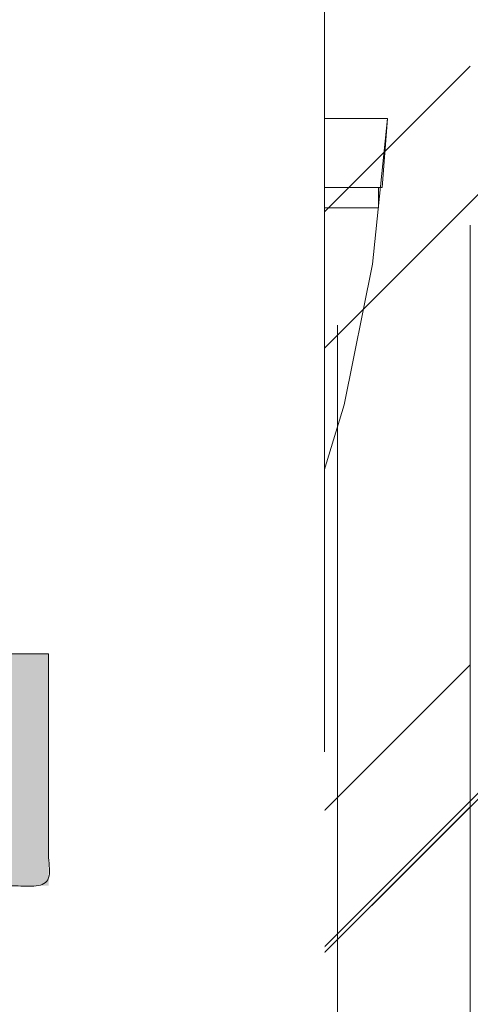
# Model space of a CAD drawing. Header units: inches. Extents: x -416 to -272, y -73 to 47.
# Tile 149 of 206: x -279.134 to -278.465, y -23.25 to -21.788. Entities that reach past the tile are written whole.
import ezdxf

# ---------------------------------------------------------------- set-up
doc = ezdxf.new("R2010")
doc.units = ezdxf.units.IN
doc.header["$LTSCALE"] = 32
doc.header["$MEASUREMENT"] = 0
doc.linetypes.add('Dash Style-1', pattern=[0.083328, 0.041656, -0.041672])
for name, color, linetype, lineweight in [('Black', 7, 'Continuous', 18), ('DashLine', 7, 'Continuous', 13), ('DashLineFill', 7, 'Dash Style-1', 13), ('Drawing', 7, 'Continuous', 18), ('Metal-DeskStructure', 7, 'Continuous', 13), ('None', 7, 'Continuous', 18), ('SolidLine', 7, 'Continuous', 15), ('Wood_1-H', 7, 'Continuous', 13)]:
    doc.layers.add(name, color=color, linetype=linetype, lineweight=lineweight)
pattern_1 = [(45, (0, 0), (-1.61301565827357, 1.935715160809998), []), (45, (-1.0608, 1.0608), (-0.4723460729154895, 0.4167612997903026), [])]

# ---------------------------------------------------------------- blocks, each defined once
blk = doc.blocks.new('1BRPFY-Leg_Plate (2D)')
at = {"layer": 'DashLineFill', "linetype": 'Continuous', "lineweight": 13}
h = blk.add_hatch(dxfattribs=at)
h.set_pattern_fill('Steel', color=253, style=0, pattern_type=2)
h.set_pattern_definition(pattern_1)
edge = h.paths.add_edge_path()
edge.add_arc((-1.704724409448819, 1.704724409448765), 0.1259842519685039, 90, 180, ccw=False)
edge.add_line((-1.704724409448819, 1.830708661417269), (1.704724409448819, 1.830708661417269))
edge.add_arc((1.704724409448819, 1.704724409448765), 0.1259842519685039, 0, 90, ccw=False)
edge.add_line((1.830708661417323, 1.704724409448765), (1.830708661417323, -1.704724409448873))
edge.add_arc((1.704724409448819, -1.704724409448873), 0.125984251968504, -89.99999999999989, 1.1368683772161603e-13, ccw=False)
edge.add_line((1.704724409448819, -1.830708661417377), (-1.704724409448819, -1.830708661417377))
edge.add_arc((-1.704724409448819, -1.704724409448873), 0.125984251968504, 180, 269.99999999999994, ccw=False)
edge.add_line((-1.830708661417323, -1.704724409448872), (-1.830708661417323, 1.704724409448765))
at = {"layer": 'DashLineFill', "flags": 128}
blk.add_lwpolyline([(-1.830708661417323, 1.704724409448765, -0.414213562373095), (-1.704724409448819, 1.830708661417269), (1.704724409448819, 1.830708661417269, -0.414213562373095), (1.830708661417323, 1.704724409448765), (1.830708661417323, -1.704724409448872, -0.414213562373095), (1.704724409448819, -1.830708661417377), (-1.704724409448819, -1.830708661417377, -0.414213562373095), (-1.830708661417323, -1.704724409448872)], format="xyb", close=True, dxfattribs=at)
blk = doc.blocks.new('1BRPX8-Util_Bkt_Lg-F (2D)')
at = {"layer": 'DashLineFill', "linetype": 'Continuous', "lineweight": 13}
h = blk.add_hatch(dxfattribs=at)
h.set_pattern_fill('Steel', color=253, style=0, pattern_type=2)
h.set_pattern_definition(pattern_1)
edge = h.paths.add_edge_path()
edge.add_line((-4.468503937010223, 7.539370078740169), (-2.421259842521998, 7.539370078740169))
edge.add_line((-2.421259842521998, 7.539370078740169), (-2.421259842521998, 7.917322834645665))
edge.add_arc((-2.303149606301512, 7.91732283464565), 0.1181102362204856, 90.0000000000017, 179.9999999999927, ccw=False)
edge.add_line((-2.303149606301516, 8.035433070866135), (2.303149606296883, 8.035433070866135))
edge.add_arc((2.30314960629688, 7.917322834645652), 0.1181102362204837, 6.423306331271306e-12, 89.99999999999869, ccw=False)
edge.add_line((2.421259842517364, 7.917322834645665), (2.421259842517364, 7.539370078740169))
edge.add_line((2.421259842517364, 7.539370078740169), (4.46850393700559, 7.539370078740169))
edge.add_line((4.46850393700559, 7.539370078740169), (4.46850393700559, 7.405511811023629))
edge.add_line((4.46850393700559, 7.405511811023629), (3.129921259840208, 7.405511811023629))
edge.add_line((3.129921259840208, 7.405511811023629), (3.129921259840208, -2.011811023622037))
edge.add_line((3.129921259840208, -2.011811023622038), (4.46850393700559, -2.011811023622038))
edge.add_line((4.46850393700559, -2.011811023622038), (4.46850393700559, -2.145669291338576))
edge.add_line((4.46850393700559, -2.145669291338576), (2.421259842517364, -2.145669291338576))
edge.add_line((2.421259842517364, -2.145669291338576), (2.421259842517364, -2.523622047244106))
edge.add_arc((2.303149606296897, -2.523622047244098), 0.1181102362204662, 269.9999999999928, 359.9999999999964, ccw=False)
edge.add_line((2.303149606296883, -2.641732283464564), (-2.303149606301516, -2.641732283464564))
edge.add_arc((-2.303149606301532, -2.523622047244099), 0.1181102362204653, 180.0000000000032, 270.0000000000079, ccw=False)
edge.add_line((-2.421259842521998, -2.523622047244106), (-2.421259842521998, -2.145669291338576))
edge.add_line((-2.421259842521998, -2.145669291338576), (-4.468503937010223, -2.145669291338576))
edge.add_line((-4.468503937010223, -2.145669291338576), (-4.468503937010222, -2.011811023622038))
edge.add_line((-4.468503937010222, -2.011811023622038), (-3.129921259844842, -2.011811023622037))
edge.add_line((-3.129921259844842, -2.011811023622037), (-3.129921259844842, 7.405511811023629))
edge.add_line((-3.129921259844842, 7.405511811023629), (-4.468503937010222, 7.405511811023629))
edge.add_line((-4.468503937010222, 7.405511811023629), (-4.468503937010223, 7.539370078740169))
blk = doc.blocks.new('Slate-LegBrace (2D)')
at = {"layer": 'DashLineFill', "linetype": 'Continuous', "lineweight": 13}
h = blk.add_hatch(dxfattribs=at)
h.set_pattern_fill('Steel', color=253, style=0, pattern_type=2)
h.set_pattern_definition(pattern_1)
h.paths.add_polyline_path([(1.477721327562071, -0.2676096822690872), (1.477721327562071, -0.2375137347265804), (1.672015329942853, -0.2375137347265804), (1.672015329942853, -0.02575645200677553), (1.675765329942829, -0.02575645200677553), (1.675765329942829, 0.7034311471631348), (1.734820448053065, 0.762486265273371), (1.929210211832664, 0.762486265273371), (1.988265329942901, 0.7034311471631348), (1.988265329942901, -0.02575645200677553), (1.992015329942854, -0.02575645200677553), (1.992015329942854, -0.2375137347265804), (2.186309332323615, -0.2375137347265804), (2.186309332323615, -0.2676096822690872)])
h = blk.add_hatch(dxfattribs=at)
h.set_pattern_fill('Steel', color=253, style=0, pattern_type=2)
h.set_pattern_definition(pattern_1)
edge = h.paths.add_edge_path()
edge.add_line((-2.199587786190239, -0.1351515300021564), (-1.374775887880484, -0.1351515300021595))
edge.add_arc((3.774758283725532e-15, -0.01355418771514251), 1.380142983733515, 185.0545920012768, 354.9454079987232)
edge.add_line((1.374775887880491, -0.13515153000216), (2.199718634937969, -0.1351515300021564))
edge.add_arc((6.542437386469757e-05, -0.01705725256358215), 2.202821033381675, 183.0731271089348, 356.92687289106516, ccw=False)
h = blk.add_hatch(dxfattribs=at)
h.set_pattern_fill('Steel', color=253, style=0, pattern_type=2)
h.set_pattern_definition(pattern_1)
edge = h.paths.add_edge_path()
edge.add_line((2.191696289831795, -0.2375138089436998), (1.463739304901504, -0.2375137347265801))
edge.add_arc((-6.542437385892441e-05, -0.01704129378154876), 1.480314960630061, 188.5652811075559, 351.4347188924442, ccw=False)
edge.add_line((-1.463870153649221, -0.2375137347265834), (-2.191827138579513, -0.2375138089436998))
edge.add_line((-2.191827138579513, -0.2375138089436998), (-2.199718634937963, -0.1351515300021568))
edge.add_line((-2.199718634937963, -0.1351515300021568), (-1.374775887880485, -0.1351515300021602))
edge.add_arc((2.886579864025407e-15, -0.01355418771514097), 1.380142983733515, 185.0545920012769, 354.9454079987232)
edge.add_line((1.37477588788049, -0.1351515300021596), (2.199587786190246, -0.1351515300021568))
edge.add_line((2.199587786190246, -0.1351515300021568), (2.191696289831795, -0.2375138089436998))
h = blk.add_hatch(dxfattribs=at)
h.set_pattern_fill('Steel', color=253, style=0, pattern_type=2)
h.set_pattern_definition(pattern_1)
h.paths.add_polyline_path([(1.738774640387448, -0.9363963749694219), (1.747067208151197, -0.9368037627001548), (1.755279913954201, -0.9380220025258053), (1.763333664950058, -0.940039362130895), (1.771150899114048, -0.9428364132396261), (1.778656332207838, -0.9463862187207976), (1.785777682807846, -0.9506545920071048), (1.79244636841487, -0.9556004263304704), (1.798598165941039, -0.9611760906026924), (1.804173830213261, -0.9673278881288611), (1.809119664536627, -0.9739965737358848), (1.813388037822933, -0.9811179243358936), (1.816937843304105, -0.9886233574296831), (1.819734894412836, -0.9964405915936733), (1.821752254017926, -1.00449434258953), (1.822970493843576, -1.012707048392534), (1.823377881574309, -1.020999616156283), (1.822970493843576, -1.029292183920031), (1.821752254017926, -1.037504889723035), (1.819734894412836, -1.045558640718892), (1.816937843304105, -1.053375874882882), (1.813388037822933, -1.060881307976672), (1.809119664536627, -1.06800265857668), (1.804173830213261, -1.074671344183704), (1.798598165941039, -1.080823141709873), (1.79244636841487, -1.086398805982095), (1.785777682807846, -1.09134464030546), (1.778656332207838, -1.095613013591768), (1.771150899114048, -1.099162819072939), (1.763333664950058, -1.10195987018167), (1.755279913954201, -1.10397722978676), (1.747067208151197, -1.10519546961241), (1.738774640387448, -1.105602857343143), (1.7304820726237, -1.10519546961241), (1.722269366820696, -1.10397722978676), (1.714215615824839, -1.10195987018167), (1.706398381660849, -1.099162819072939), (1.698892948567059, -1.095613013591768), (1.691771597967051, -1.09134464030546), (1.685102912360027, -1.086398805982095), (1.678951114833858, -1.080823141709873), (1.673375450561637, -1.074671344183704), (1.668429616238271, -1.06800265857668), (1.664161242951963, -1.060881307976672), (1.660611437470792, -1.053375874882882), (1.657814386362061, -1.045558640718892), (1.655797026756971, -1.037504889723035), (1.654578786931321, -1.029292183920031), (1.654171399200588, -1.020999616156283), (1.654578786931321, -1.012707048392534), (1.655797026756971, -1.00449434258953), (1.657814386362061, -0.9964405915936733), (1.660611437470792, -0.9886233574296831), (1.664161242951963, -0.9811179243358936), (1.668429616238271, -0.9739965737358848), (1.673375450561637, -0.9673278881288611), (1.678951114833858, -0.9611760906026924), (1.685102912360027, -0.9556004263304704), (1.691771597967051, -0.9506545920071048), (1.698892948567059, -0.9463862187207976), (1.706398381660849, -0.9428364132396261), (1.714215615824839, -0.940039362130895), (1.722269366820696, -0.9380220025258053), (1.7304820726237, -0.9368037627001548)])
at = {"layer": 'DashLineFill', "flags": 128}
for points in [[(1.477721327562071, -0.2676096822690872), (1.477721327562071, -0.2375137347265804), (1.672015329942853, -0.2375137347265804), (1.672015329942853, -0.02575645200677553), (1.675765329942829, -0.02575645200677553), (1.675765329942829, 0.7034311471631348), (1.734820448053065, 0.762486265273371), (1.929210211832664, 0.762486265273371), (1.988265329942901, 0.7034311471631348), (1.988265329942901, -0.02575645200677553), (1.992015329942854, -0.02575645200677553), (1.992015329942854, -0.2375137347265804), (2.186309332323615, -0.2375137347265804), (2.186309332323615, -0.2676096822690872)], [(1.738774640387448, -0.9363963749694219), (1.747067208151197, -0.9368037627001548), (1.755279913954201, -0.9380220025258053), (1.763333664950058, -0.940039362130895), (1.771150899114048, -0.9428364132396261), (1.778656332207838, -0.9463862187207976), (1.785777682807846, -0.9506545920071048), (1.79244636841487, -0.9556004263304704), (1.798598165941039, -0.9611760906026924), (1.804173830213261, -0.9673278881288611), (1.809119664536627, -0.9739965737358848), (1.813388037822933, -0.9811179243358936), (1.816937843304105, -0.9886233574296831), (1.819734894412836, -0.9964405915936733), (1.821752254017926, -1.00449434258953), (1.822970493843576, -1.012707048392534), (1.823377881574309, -1.020999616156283), (1.822970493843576, -1.029292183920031), (1.821752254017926, -1.037504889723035), (1.819734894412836, -1.045558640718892), (1.816937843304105, -1.053375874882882), (1.813388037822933, -1.060881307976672), (1.809119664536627, -1.06800265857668), (1.804173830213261, -1.074671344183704), (1.798598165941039, -1.080823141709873), (1.79244636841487, -1.086398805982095), (1.785777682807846, -1.09134464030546), (1.778656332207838, -1.095613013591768), (1.771150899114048, -1.099162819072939), (1.763333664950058, -1.10195987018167), (1.755279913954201, -1.10397722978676), (1.747067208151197, -1.10519546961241), (1.738774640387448, -1.105602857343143), (1.7304820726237, -1.10519546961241), (1.722269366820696, -1.10397722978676), (1.714215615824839, -1.10195987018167), (1.706398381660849, -1.099162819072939), (1.698892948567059, -1.095613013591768), (1.691771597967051, -1.09134464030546), (1.685102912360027, -1.086398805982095), (1.678951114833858, -1.080823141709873), (1.673375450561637, -1.074671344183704), (1.668429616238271, -1.06800265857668), (1.664161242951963, -1.060881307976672), (1.660611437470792, -1.053375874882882), (1.657814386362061, -1.045558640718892), (1.655797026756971, -1.037504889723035), (1.654578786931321, -1.029292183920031), (1.654171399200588, -1.020999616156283), (1.654578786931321, -1.012707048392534), (1.655797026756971, -1.00449434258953), (1.657814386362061, -0.9964405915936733), (1.660611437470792, -0.9886233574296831), (1.664161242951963, -0.9811179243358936), (1.668429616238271, -0.9739965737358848), (1.673375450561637, -0.9673278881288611), (1.678951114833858, -0.9611760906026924), (1.685102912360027, -0.9556004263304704), (1.691771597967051, -0.9506545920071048), (1.698892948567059, -0.9463862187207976), (1.706398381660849, -0.9428364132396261), (1.714215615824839, -0.940039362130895), (1.722269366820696, -0.9380220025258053), (1.7304820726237, -0.9368037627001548)]]:
    blk.add_lwpolyline(points, close=True, dxfattribs=at)
for points in [[(2.191696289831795, -0.2375138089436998), (1.463739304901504, -0.2375137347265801, -0.860662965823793), (-1.463870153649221, -0.2375137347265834), (-2.191827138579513, -0.2375138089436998), (-2.199718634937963, -0.1351515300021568), (-1.374775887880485, -0.1351515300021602, 0.9154551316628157), (1.37477588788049, -0.1351515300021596), (2.199587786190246, -0.1351515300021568)], [(-2.199587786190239, -0.1351515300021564), (-1.374775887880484, -0.1351515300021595, 0.9154551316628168), (1.374775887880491, -0.13515153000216), (2.199718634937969, -0.1351515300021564, -0.9477524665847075)]]:
    blk.add_lwpolyline(points, format="xyb", close=True, dxfattribs=at)
blk = doc.blocks.new('TLLegSleeve (2D)')
at = {"layer": 'DashLineFill', "linetype": 'Continuous', "lineweight": 13}
h = blk.add_hatch(dxfattribs=at)
h.set_pattern_fill('Steel', color=253, style=0, pattern_type=2)
h.set_pattern_definition(pattern_1)
edge = h.paths.add_edge_path()
edge.add_line((1.08267716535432, 1.402343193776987), (1.08267716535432, 2.913385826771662))
edge.add_arc((-1.707523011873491e-13, 2.913385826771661), 1.08267716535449, 4.479377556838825e-14, 180)
edge.add_line((-1.082677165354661, 2.913385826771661), (-1.08267716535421, 1.402343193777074))
edge.add_arc((-1.332267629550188e-15, 2.886579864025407e-15), 1.771653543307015, 127.6698869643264, 412.330113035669)
edge.add_line((1.08267716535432, 1.402343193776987), (1.08267716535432, 1.402343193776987))
edge = h.paths.add_edge_path()
edge.add_arc((1.665334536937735e-15, 2.91338582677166), 0.7480314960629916, 0, 180, ccw=False)
edge.add_arc((1.665334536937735e-15, 2.91338582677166), 0.7480314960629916, 180, 360, ccw=False)
edge = h.paths.add_edge_path()
edge.add_arc((-1.723066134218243e-13, 9.149983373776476e-17), 1.437007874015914, 0, 180, ccw=False)
edge.add_arc((-1.723066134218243e-13, 5.70119602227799e-16), 1.437007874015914, 180, 360, ccw=False)
at = {"layer": 'DashLineFill', "flags": 128}
blk.add_lwpolyline([(1.08267716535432, 1.402343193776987), (1.08267716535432, 2.913385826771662, 0.9999999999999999), (-1.082677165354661, 2.913385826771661), (-1.08267716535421, 1.402343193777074, 2.931618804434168), (1.08267716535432, 1.402343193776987)], format="xyb", close=True, dxfattribs=at)
blk = doc.blocks.new('Group-47')
at = {"layer": 'SolidLine', "flags": 128}
blk.add_lwpolyline([(61.27952755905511, -8.30708661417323, -0.414213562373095), (62.99212598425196, -6.594488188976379, -0.414213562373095), (64.70472440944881, -8.30708661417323, -0.414213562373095), (62.99212598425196, -10.01968503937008, -0.414213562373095)], format="xyb", close=True, dxfattribs=at)
at = {"layer": 'Wood_1-H', "color": 7}
for name in ['1BRPX8-Util_Bkt_Lg-F (2D)', 'TLLegSleeve (2D)', 'Slate-LegBrace (2D)', '1BRPFY-Leg_Plate (2D)']:
    blk.add_blockref(name, (62.99212598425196, -8.30708661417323), dxfattribs=at)
blk = doc.blocks.new('Group-50')
at = {"layer": 'DashLineFill', "linetype": 'Continuous', "lineweight": 13}
h = blk.add_hatch(dxfattribs=at)
h.set_pattern_fill('Steel', color=253, style=0, pattern_type=2)
h.set_pattern_definition(pattern_1)
h.paths.add_polyline_path([(-2.066929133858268, 1.397637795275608), (2.066929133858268, 1.397637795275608), (2.066929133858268, 0.1377952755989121), (2.106299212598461, 0.1377952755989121), (2.106299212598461, -0.1377952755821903), (2.066929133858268, -0.1377952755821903), (2.066929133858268, -5.275590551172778), (2.106299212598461, -5.275590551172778), (2.106299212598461, -5.55118110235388), (2.066929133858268, -5.55118110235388), (2.066929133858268, -5.82677165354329), (-2.066929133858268, -5.82677165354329), (-2.066929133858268, -5.55118110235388), (-2.106299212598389, -5.55118110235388), (-2.106299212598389, -5.275590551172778), (-2.066929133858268, -5.275590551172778), (-2.066929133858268, -0.1377952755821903), (-2.106299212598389, -0.1377952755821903), (-2.106299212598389, 0.1377952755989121), (-2.066929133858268, 0.1377952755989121)])
at = {"layer": 'DashLineFill', "flags": 128}
blk.add_lwpolyline([(-2.066929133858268, 1.397637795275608), (2.066929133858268, 1.397637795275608), (2.066929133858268, 0.1377952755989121), (2.106299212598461, 0.1377952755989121), (2.106299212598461, -0.1377952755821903), (2.066929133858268, -0.1377952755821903), (2.066929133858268, -5.275590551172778), (2.106299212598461, -5.275590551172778), (2.106299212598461, -5.55118110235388), (2.066929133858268, -5.55118110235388), (2.066929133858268, -5.82677165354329), (-2.066929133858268, -5.82677165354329), (-2.066929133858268, -5.55118110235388), (-2.106299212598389, -5.55118110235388), (-2.106299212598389, -5.275590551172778), (-2.066929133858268, -5.275590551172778), (-2.066929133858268, -0.1377952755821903), (-2.106299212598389, -0.1377952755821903), (-2.106299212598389, 0.1377952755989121), (-2.066929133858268, 0.1377952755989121)], close=True, dxfattribs=at)
blk = doc.blocks.new('TL14_upper_leg (2D)')
at = {"layer": 'DashLine', "color": 7}
blk.add_blockref('Group-50', (0, 0), dxfattribs=at)
blk = doc.blocks.new('1BRPT9-Bracket (2D)')
at = {"layer": 'DashLineFill', "linetype": 'Continuous', "lineweight": 13}
h = blk.add_hatch(dxfattribs=at)
h.set_pattern_fill('Steel', color=253, style=0, pattern_type=2)
h.set_pattern_definition(pattern_1)
edge = h.paths.add_edge_path()
edge.add_line((-2.32206875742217, -8.74015748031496), (-2.32206875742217, 8.740157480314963))
edge.add_line((-2.32206875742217, 8.740157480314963), (1.677931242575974, 8.740157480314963))
edge.add_arc((1.677931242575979, 8.488188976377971), 0.2519685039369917, -3.979039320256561e-12, 90.0000000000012, ccw=False)
edge.add_line((1.929899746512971, 8.488188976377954), (1.929899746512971, 7.480314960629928))
edge.add_line((1.929899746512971, 7.480314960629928), (2.323600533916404, 7.461135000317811))
edge.add_line((2.323600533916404, 7.461135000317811), (2.323600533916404, -7.480314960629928))
edge.add_line((2.323600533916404, -7.480314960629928), (1.929899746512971, -7.480314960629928))
edge.add_line((1.929899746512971, -7.480314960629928), (1.929899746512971, -8.488188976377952))
edge.add_arc((1.677931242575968, -8.488188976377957), 0.2519685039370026, -90.00000000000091, 1.0800249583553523e-12, ccw=False)
edge.add_line((1.677931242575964, -8.74015748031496), (-2.32206875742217, -8.74015748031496))
at = {"layer": 'DashLineFill'}
blk.add_line((-2.125218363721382, 8.740157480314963), (-2.125218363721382, -8.74015748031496), dxfattribs=at)
at = {"layer": 'DashLineFill', "flags": 128}
blk.add_lwpolyline([(-2.32206875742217, -8.74015748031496), (-2.32206875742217, 8.740157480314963), (1.677931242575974, 8.740157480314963, -0.4142135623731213), (1.929899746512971, 8.488188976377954), (1.929899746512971, 7.480314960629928), (2.323600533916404, 7.461135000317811), (2.323600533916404, -7.480314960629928), (1.929899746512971, -7.480314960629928), (1.929899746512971, -8.488188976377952, -0.4142135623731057), (1.677931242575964, -8.74015748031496)], format="xyb", close=True, dxfattribs=at)
blk = doc.blocks.new('Group-73')
at = {"layer": 'Metal-DeskStructure', "linetype": 'Continuous', "lineweight": 0, "true_color": 0xff0000}
blk.add_hatch(color=1, dxfattribs=at).paths.add_polyline_path([(1.696691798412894, -0.9301181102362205), (1.696691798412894, -1.274606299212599), (0.1120461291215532, -1.274606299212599), (0.1117940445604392, -1.244883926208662), (0.1126520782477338, -1.21546436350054), (0.1146202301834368, -1.186347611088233), (0.1176985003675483, -1.15753366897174), (0.1218868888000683, -1.129022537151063), (0.1271853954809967, -1.1008142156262), (0.1335940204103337, -1.072908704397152), (0.1411127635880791, -1.045306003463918), (0.1549813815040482, -1.000302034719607), (0.1707507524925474, -0.9557186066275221), (0.1884208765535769, -0.9115557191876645), (0.2079917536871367, -0.8678133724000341), (0.2294633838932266, -0.8244915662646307), (0.2528357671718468, -0.7815903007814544), (0.2781089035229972, -0.7391095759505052), (0.3052827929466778, -0.6970493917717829), (0.3357030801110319, -0.6545855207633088), (0.3707154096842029, -0.6108937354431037), (0.4103197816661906, -0.5659740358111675), (0.4545161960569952, -0.5198264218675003), (0.5033046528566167, -0.4724508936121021), (0.556685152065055, -0.4238474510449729), (0.6146576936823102, -0.3740160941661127), (0.6772222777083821, -0.3229568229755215), (0.7737142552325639, -0.2345473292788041), (0.8618799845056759, -0.1517895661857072), (0.941719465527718, -0.07468353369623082), (1.013232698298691, -0.003229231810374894), (1.076419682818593, 0.06257333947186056), (1.131280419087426, 0.1227241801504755), (1.177814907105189, 0.17722329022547), (1.216023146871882, 0.226070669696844), (1.247940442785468, 0.2720417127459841), (1.275602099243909, 0.3179118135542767), (1.299008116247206, 0.3636809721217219), (1.318158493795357, 0.4093491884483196), (1.333053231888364, 0.4549164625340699), (1.343692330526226, 0.5003827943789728), (1.350075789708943, 0.5457481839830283), (1.352203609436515, 0.5910126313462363), (1.350445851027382, 0.633224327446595), (1.345172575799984, 0.6737371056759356), (1.33638378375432, 0.7125509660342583), (1.32407947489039, 0.7496659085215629), (1.308259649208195, 0.7850819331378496), (1.288924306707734, 0.8187990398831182), (1.266073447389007, 0.8508172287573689), (1.239707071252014, 0.8811364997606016), (1.21053162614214, 0.9087644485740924), (1.179253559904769, 0.9327086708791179), (1.1458728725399, 0.9529691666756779), (1.110389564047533, 0.9695459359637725), (1.072803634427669, 0.9824389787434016), (1.033115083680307, 0.9916482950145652), (0.9913239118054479, 0.9971738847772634), (0.9474301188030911, 0.9990157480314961), (0.9007274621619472, 0.9970140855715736), (0.8564301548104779, 0.9910090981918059), (0.814538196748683, 0.9810007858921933), (0.7750515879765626, 0.9669891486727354), (0.7379703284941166, 0.9489741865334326), (0.7032944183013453, 0.9269558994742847), (0.6710238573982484, 0.9009342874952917), (0.6411586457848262, 0.8709093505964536), (0.6142706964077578, 0.8373520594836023), (0.5909319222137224, 0.8007333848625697), (0.5711423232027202, 0.7610533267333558), (0.5549018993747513, 0.7183118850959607), (0.5422106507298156, 0.6725090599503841), (0.5330685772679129, 0.6236448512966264), (0.5274756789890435, 0.5717192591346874), (0.5254319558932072, 0.516732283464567), (0.1809437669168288, 0.5856299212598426), (0.1914063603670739, 0.6671096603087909), (0.2071842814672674, 0.7436104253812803), (0.2282775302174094, 0.8151322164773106), (0.2546861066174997, 0.8816750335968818), (0.2864100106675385, 0.943238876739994), (0.3234492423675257, 0.9998237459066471), (0.3658038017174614, 1.051429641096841), (0.4134736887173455, 1.098056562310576), (0.4659542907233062, 1.139435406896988), (0.5227409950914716, 1.175297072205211), (0.5838338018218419, 1.205641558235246), (0.6492327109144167, 1.230468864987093), (0.7189377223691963, 1.249778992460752), (0.7929488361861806, 1.263571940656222), (0.8712660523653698, 1.271847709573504), (0.9538893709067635, 1.274606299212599), (1.037496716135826, 1.271486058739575), (1.116612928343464, 1.262125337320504), (1.191238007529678, 1.246524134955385), (1.261371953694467, 1.22468245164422), (1.327014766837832, 1.196600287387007), (1.388166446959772, 1.162277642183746), (1.444826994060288, 1.121714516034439), (1.496996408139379, 1.074910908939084), (1.543800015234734, 1.023481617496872), (1.584363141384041, 0.9690414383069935), (1.618685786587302, 0.9115903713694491), (1.646767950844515, 0.8511284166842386), (1.66860963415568, 0.7876555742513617), (1.684210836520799, 0.7211718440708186), (1.69357155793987, 0.6516772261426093), (1.696691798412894, 0.5791717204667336), (1.695766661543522, 0.5418296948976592), (1.692991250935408, 0.5046222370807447), (1.688365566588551, 0.46754934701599), (1.681889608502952, 0.4306110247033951), (1.67356337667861, 0.3938072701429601), (1.663386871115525, 0.3571380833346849), (1.651360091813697, 0.3206034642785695), (1.637483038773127, 0.284203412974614), (1.621452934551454, 0.2476351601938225), (1.602967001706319, 0.2105959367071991), (1.582025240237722, 0.1730857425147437), (1.558627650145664, 0.1351045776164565), (1.532774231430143, 0.09665244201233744), (1.50446498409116, 0.05772933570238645), (1.473699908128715, 0.01833525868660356), (1.440479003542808, -0.02152978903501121), (1.403490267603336, -0.06341332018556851), (1.361421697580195, -0.108862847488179), (1.314273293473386, -0.1578783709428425), (1.262045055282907, -0.2104598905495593), (1.20473698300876, -0.2666074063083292), (1.142349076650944, -0.3263209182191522), (1.07488133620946, -0.3896004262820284), (1.002333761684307, -0.4564459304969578), (0.939382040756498, -0.5112058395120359), (0.8829399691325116, -0.5613736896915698), (0.8330075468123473, -0.6069494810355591), (0.789584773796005, -0.6479332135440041), (0.7526716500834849, -0.6843248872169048), (0.7222681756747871, -0.716124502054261), (0.6983743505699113, -0.7433320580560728), (0.6809901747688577, -0.7659475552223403), (0.6671720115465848, -0.7862922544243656), (0.6539762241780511, -0.8066874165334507), (0.6414028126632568, -0.8271330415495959), (0.6294517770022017, -0.8476291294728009), (0.6181231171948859, -0.8681756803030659), (0.6074168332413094, -0.8887726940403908), (0.5973329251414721, -0.9094201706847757), (0.5878713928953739, -0.9301181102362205)])
at = {"layer": 'Metal-DeskStructure', "color": 7}
blk.add_open_spline([(1.696691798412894, -0.9301181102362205), (1.696691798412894, -1.102362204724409), (1.696691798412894, -1.274606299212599), (0.9043689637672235, -1.274606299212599), (0.1120461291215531, -1.274606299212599), (0.1088175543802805, -1.155111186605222), (0.1411127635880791, -1.045306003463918), (0.192785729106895, -0.8644490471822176), (0.4177798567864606, -0.5296497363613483), (0.6772222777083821, -0.3229568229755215), (1.079842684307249, 0.04198461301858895), (1.352203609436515, 0.410156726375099), (1.352203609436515, 0.763257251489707), (1.127210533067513, 0.999015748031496), (0.7558087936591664, 0.999015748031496), (0.5265084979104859, 0.742802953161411), (0.5254319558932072, 0.516732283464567), (0.353187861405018, 0.5511811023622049), (0.1809437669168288, 0.5856299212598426), (0.2121634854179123, 0.9215068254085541), (0.614783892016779, 1.274606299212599), (1.297301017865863, 1.274606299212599), (1.696691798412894, 0.8752155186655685), (1.696691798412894, 0.4295344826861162), (1.57827427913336, 0.1388723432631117), (1.302683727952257, -0.1819319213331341), (1.002333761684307, -0.4564459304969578), (0.737507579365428, -0.6846696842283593), (0.6244727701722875, -0.8472254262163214), (0.5878713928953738, -0.9301181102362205), (1.142281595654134, -0.9301181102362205), (1.696691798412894, -0.9301181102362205)], degree=2, knots=[0, 0, 0, 0.02128628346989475, 0.02128628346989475, 0.1192031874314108, 0.1192031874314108, 0.1339760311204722, 0.1339760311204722, 0.1582533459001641, 0.1825306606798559, 0.1825306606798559, 0.2223012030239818, 0.2620717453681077, 0.2999486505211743, 0.3378255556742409, 0.3781971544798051, 0.4185687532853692, 0.4185687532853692, 0.4499368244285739, 0.4499368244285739, 0.5101754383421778, 0.5704140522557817, 0.6314176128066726, 0.6924211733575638, 0.7232558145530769, 0.75409045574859, 0.7849250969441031, 0.7849250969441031, 0.8114174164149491, 0.8379097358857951, 0.8379097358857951, 1, 1, 1], dxfattribs=at)
blk = doc.blocks.new('SlateLegLocator-L2')
at = {"color": 255, "linetype": 'Dash Style-1', "lineweight": 5}
blk.add_wipeout([(-2.106299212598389, 1.3779527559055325), (2.10629921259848, 1.3779527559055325), (2.10629921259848, -5.807086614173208), (-2.106299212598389, -5.807086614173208)], dxfattribs=at).dxf.layer = 'Black'
at = {"layer": 'Black', "linetype": 'Dash Style-1', "lineweight": 5, "flags": 128}
blk.add_lwpolyline([(-2.106299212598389, 1.377952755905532), (2.106299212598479, 1.377952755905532), (2.106299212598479, -5.807086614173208), (-2.106299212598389, -5.807086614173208)], close=True, dxfattribs=at)
at = {"layer": 'Metal-DeskStructure', "color": 7}
blk.add_blockref('Group-73', (0, 0), dxfattribs=at)
blk = doc.blocks.new('Group-74')
at = {"layer": 'None', "color": 7, "rotation": 180}
blk.add_blockref('1BRPT9-Bracket (2D)', (62.99212598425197, -12.00787401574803), dxfattribs=at)
at = {"layer": 'None', "color": 7}
for name in ['1BRPFY-Leg_Plate (2D)', 'TL14_upper_leg (2D)']:
    blk.add_blockref(name, (62.99212598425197, -8.30708661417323), dxfattribs=at)
blk.add_blockref('SlateLegLocator-L2', (62.99212598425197, -8.30708661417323), dxfattribs=at)
blk = doc.blocks.new('Group-78')
at = {"layer": 'None'}
blk.add_blockref('Group-47', (0, 0), dxfattribs=at)
blk.add_blockref('Group-74', (0, 0), dxfattribs=at)
blk = doc.blocks.new('SL Credenza Desk (2D)')
at = {"layer": 'None'}
blk.add_blockref('Group-78', (0, 0), dxfattribs=at)
at = {"layer": 'Drawing', "color": 0, "flags": 1}
for tag in ['Tag', 'Catalog', 'Option1', 'Option2', 'Option3', 'Option4', 'Option5', 'Option6', 'Option7', 'Option8', 'Option9', 'Option10', 'Option11', 'Option12', 'Custom', 'FinishGroup', 'Discount', 'Item2', 'Item3', 'Item6', 'Item9', 'Item10', 'Item12', 'Item13', 'Item16', 'Item19', 'Item20', 'Item21', 'Item22', 'Item23', 'Item24', 'Item25', 'Item8', 'Item18', 'Item1', 'Item4', 'Item5', 'Item7', 'Item11', 'Item14', 'Item15', 'Item17']:
    blk.add_attdef(tag, (15.71916659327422, -28.99901361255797), '', height=0.007086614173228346, dxfattribs=at)
blk = doc.blocks.new('Group-79')
at = {"layer": 'Drawing'}
blk.add_blockref('SL Credenza Desk (2D)', (15.67979651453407, 1.485347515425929), dxfattribs=at)
at = {"layer": 'Drawing', "color": 0, "flags": 1}
for tag in ['Tag', 'Catalog', 'Option1', 'Option2', 'Option3', 'Option4', 'Option5', 'Option6', 'Option7', 'Option8', 'Option9', 'Option10', 'Option11', 'Option12', 'Custom', 'FinishGroup', 'Discount', 'Item2', 'Item3', 'Item6', 'Item9', 'Item10', 'Item12', 'Item13', 'Item16', 'Item19', 'Item20', 'Item21', 'Item22', 'Item23', 'Item24', 'Item25', 'Item8', 'Item18', 'Item1', 'Item4', 'Item5', 'Item7', 'Item11', 'Item14', 'Item15', 'Item17']:
    blk.add_attdef(tag, (15.71916659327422, -28.99901361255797), '', height=0.007086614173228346, dxfattribs=at)

msp = doc.modelspace()

# ---------------------------------------------------------------- block references
at = {"layer": 'Drawing', "color": 7}
msp.add_blockref('Group-79', (-359.4593240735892, -14.97747349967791), dxfattribs=at)

doc.saveas('drawing.dxf')
